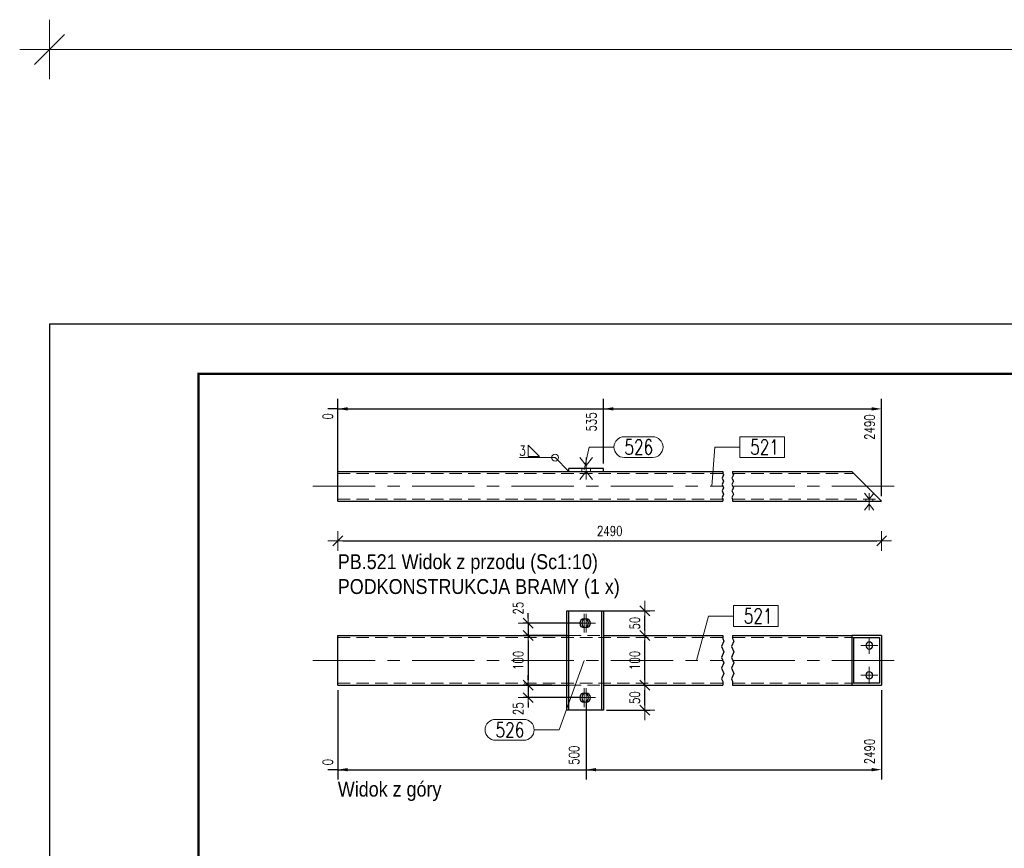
# Model space of a CAD drawing. Header units: millimetres. Extents: x -870 to -358, y 12812 to 13184.
# Tile 15 of 33: x -870 to -672, y 13003 to 13170. Entities that reach past the tile are written whole.
import ezdxf

# ---------------------------------------------------------------- set-up
doc = ezdxf.new("R2010")
doc.units = ezdxf.units.MM
doc.header["$LTSCALE"] = 10
doc.linetypes.add('HIDDEN', pattern=[0.375, 0.25, -0.125])
doc.linetypes.add('MITTE', pattern=[2, 1.25, -0.25, 0.25, -0.25])
doc.layers.get('Defpoints').update_dxf_attribs({"color": 1})
doc.layers.add('_FORMATKA', color=8, linetype='Continuous', plot=False)
for name, color, linetype, lineweight in [('_RAMKA', 7, 'Continuous', 35), ('PS_Bolt', 4, 'Continuous', 13), ('PS_DIM', 4, 'Continuous', 13), ('PS_Hidden', 2, 'HIDDEN', 9), ('PS_Mid', 5, 'MITTE', 15), ('PS_Plate', 35, 'Continuous', 30), ('PS_Pos', 1, 'Continuous', 15), ('PS_Shape', 161, 'Continuous', 30), ('PS_SOLID', 7, 'Continuous', 30), ('PS_TEXT', 3, 'Continuous', 18), ('PS_Weld', 1, 'Continuous', 9)]:
    doc.layers.add(name, color=color, linetype=linetype, lineweight=lineweight)
doc.styles.add('gil', font='txt', dxfattribs={"width": 0.9})
doc.styles.add('simplex', font='simplex.shx', dxfattribs={"width": 0.75})
doc.dimstyles.new('1_10_GŁ_DS1-LS10', dxfattribs={"dimtxt": 2, "dimasz": 2, "dimexe": 2, "dimexo": 1, "dimgap": 1, "dimtad": 1, "dimjust": 4, "dimdec": 0, "dimlfac": 10, "dimtxsty": 'simplex', "dimblk1": 'NONE', "dimsah": 1, "dimcen": 2, "dimclrd": 256, "dimclre": 256, "dimclrt": 3, "dimadec": 1, "dimazin": 0, "dimtfac": 1, "dimtdec": 0, "dimtmove": 2, "dimatfit": 3, "dimfxl": 1, "dimarcsym": 0})
doc.dimstyles.new('1_10_PRZ', dxfattribs={"dimtxt": 2, "dimasz": 1, "dimexe": 2, "dimexo": 5, "dimgap": 1, "dimtad": 1, "dimdec": 0, "dimlfac": 10, "dimtxsty": 'simplex', "dimblk": 'dimznak', "dimcen": 2, "dimse1": 1, "dimse2": 1, "dimclrt": 3, "dimadec": 1, "dimazin": 0, "dimtfac": 1, "dimtdec": 0, "dimtix": 1, "dimtmove": 2, "dimatfit": 3, "dimldrblk": 'dim-grot', "dimfxl": 1, "dimarcsym": 0})
doc.dimstyles.new('1_10_SC', dxfattribs={"dimtxt": 2, "dimasz": 1, "dimexe": 1, "dimexo": 1, "dimgap": 1, "dimtad": 1, "dimdec": 0, "dimlfac": 10, "dimtxsty": 'simplex', "dimblk": 'dimznak', "dimcen": 2, "dimclrd": 256, "dimclre": 256, "dimclrt": 3, "dimadec": 1, "dimazin": 0, "dimtfac": 1, "dimtdec": 0, "dimtix": 1, "dimtmove": 2, "dimatfit": 3, "dimldrblk": 'dim-grot', "dimfxl": 1, "dimarcsym": 0})

# ---------------------------------------------------------------- blocks, each defined once
blk = doc.blocks.new('*D19')
at = {"layer": 'Defpoints', "color": 0, "transparency": 16777216}
for p in [(-805.97, 13091.57), (-805.97, 13072.97), (-805.97, 13072.97)]:
    blk.add_point(p, dxfattribs=at)
at = {"layer": 'PS_DIM', "lineweight": -2, "transparency": 16777216}
for p, q in [((-805.97, 13073.97), (-805.97, 13093.57)), ((-805.97, 13073.97), (-805.97, 13093.57)), ((-805.97, 13091.57), (-807.97, 13091.57)), ((-805.97, 13091.57), (-805.97, 13091.57)), ((-803.97, 13091.57), (-801.97, 13091.57))]:
    blk.add_line(p, q, dxfattribs=at)
at = {"layer": 'PS_DIM', "transparency": 16777216}
blk.add_solid([(-803.97, 13091.9), (-803.97, 13091.23), (-805.97, 13091.57)], dxfattribs=at)
at = {"layer": 'PS_DIM', "color": 3, "transparency": 16777216, "insert": (-807.99, 13090.05), "char_height": 2, "attachment_point": 5, "rotation": 90, "style": 'simplex'}
blk.add_mtext('0', dxfattribs=at)
blk = doc.blocks.new('_None')
blk = doc.blocks.new('*D20')
at = {"layer": 'Defpoints', "color": 0, "transparency": 16777216}
for p in [(-752.47, 13091.57), (-752.47, 13079.57), (-805.97, 13072.97)]:
    blk.add_point(p, dxfattribs=at)
at = {"layer": 'PS_DIM', "lineweight": -2, "transparency": 16777216}
for p, q in [((-805.97, 13073.97), (-805.97, 13093.57)), ((-752.47, 13080.57), (-752.47, 13093.57)), ((-805.97, 13091.57), (-807.97, 13091.57)), ((-805.97, 13091.57), (-752.47, 13091.57)), ((-750.47, 13091.57), (-748.47, 13091.57))]:
    blk.add_line(p, q, dxfattribs=at)
at = {"layer": 'PS_DIM', "transparency": 16777216}
blk.add_solid([(-750.47, 13091.9), (-750.47, 13091.23), (-752.47, 13091.57)], dxfattribs=at)
at = {"layer": 'PS_DIM', "color": 3, "transparency": 16777216, "insert": (-754.89, 13088.94), "char_height": 2, "attachment_point": 5, "rotation": 90, "style": 'simplex'}
blk.add_mtext('535', dxfattribs=at)
blk = doc.blocks.new('*D21')
at = {"layer": 'Defpoints', "color": 0, "transparency": 16777216}
for p in [(-696.47, 13091.57), (-805.97, 13072.97), (-696.47, 13072.97)]:
    blk.add_point(p, dxfattribs=at)
at = {"layer": 'PS_DIM', "lineweight": -2, "transparency": 16777216}
for p, q in [((-805.97, 13073.97), (-805.97, 13093.57)), ((-696.47, 13073.97), (-696.47, 13093.57)), ((-805.97, 13091.57), (-698.47, 13091.57))]:
    blk.add_line(p, q, dxfattribs=at)
at = {"layer": 'PS_DIM', "transparency": 16777216}
blk.add_solid([(-698.47, 13091.9), (-698.47, 13091.23), (-696.47, 13091.57)], dxfattribs=at)
at = {"layer": 'PS_DIM', "color": 3, "transparency": 16777216, "insert": (-698.89, 13087.9), "char_height": 2, "attachment_point": 5, "rotation": 90, "style": 'simplex'}
blk.add_mtext('2490', dxfattribs=at)
blk = doc.blocks.new('dimznak')
at = {"color": 0}
for points in [[(0, 2), (0, -2)], [(-2, 0), (2, 0)]]:
    blk.add_lwpolyline(points, dxfattribs=at)
at = {"color": 2}
blk.add_lwpolyline([(1, 1), (-1, -1)], dxfattribs=at)
blk = doc.blocks.new('*D22')
at = {"layer": 'Defpoints', "color": 0, "transparency": 16777216}
for p in [(-805.97, 13072.97), (-696.47, 13072.97), (-696.47, 13064.97)]:
    blk.add_point(p, dxfattribs=at)
at = {"layer": 'PS_DIM', "color": 0, "lineweight": -2, "transparency": 16777216}
blk.add_line((-804.97, 13064.97), (-697.47, 13064.97), dxfattribs=at)
at = {"layer": 'PS_DIM', "color": 0, "lineweight": -2, "transparency": 16777216, "rotation": 180}
blk.add_blockref('dimznak', (-805.97, 13064.97), dxfattribs=at)
at = {"layer": 'PS_DIM', "color": 0, "lineweight": -2, "transparency": 16777216}
blk.add_blockref('dimznak', (-696.47, 13064.97), dxfattribs=at)
at = {"layer": 'PS_DIM', "color": 3, "transparency": 16777216, "insert": (-751.22, 13066.97), "char_height": 2, "attachment_point": 5, "style": 'simplex'}
blk.add_mtext('2490', dxfattribs=at)
blk = doc.blocks.new('dim-grot')
blk.add_hatch(color=256).paths.add_polyline_path([(0, 0), (-2, 0.5), (-2, -0.5)])
blk.add_lwpolyline([(0, 0), (-2, 0.5), (-2, -0.5), (0, 0)])
blk = doc.blocks.new('*D23')
at = {"layer": 'Defpoints', "color": 0, "transparency": 16777216}
for p in [(-805.97, 13035.91), (-805.97, 13035.91), (-805.97, 13018.91)]:
    blk.add_point(p, dxfattribs=at)
at = {"layer": 'PS_DIM', "lineweight": -2, "transparency": 16777216}
for p, q in [((-805.97, 13034.91), (-805.97, 13016.91)), ((-805.97, 13034.91), (-805.97, 13016.91)), ((-805.97, 13018.91), (-807.97, 13018.91)), ((-805.97, 13018.91), (-805.97, 13018.91)), ((-803.97, 13018.91), (-801.97, 13018.91))]:
    blk.add_line(p, q, dxfattribs=at)
at = {"layer": 'PS_DIM', "transparency": 16777216}
blk.add_solid([(-803.97, 13019.24), (-803.97, 13018.57), (-805.97, 13018.91)], dxfattribs=at)
at = {"layer": 'PS_DIM', "color": 3, "transparency": 16777216, "insert": (-807.99, 13020.43), "char_height": 2, "attachment_point": 5, "rotation": 90, "style": 'simplex'}
blk.add_mtext('0', dxfattribs=at)
blk = doc.blocks.new('*D24')
at = {"layer": 'Defpoints', "color": 0, "transparency": 16777216}
for p in [(-805.97, 13035.91), (-755.97, 13033.41), (-755.97, 13018.91)]:
    blk.add_point(p, dxfattribs=at)
at = {"layer": 'PS_DIM', "lineweight": -2, "transparency": 16777216}
for p, q in [((-805.97, 13034.91), (-805.97, 13016.91)), ((-755.97, 13032.41), (-755.97, 13016.91)), ((-805.97, 13018.91), (-807.97, 13018.91)), ((-805.97, 13018.91), (-755.97, 13018.91)), ((-753.97, 13018.91), (-751.97, 13018.91))]:
    blk.add_line(p, q, dxfattribs=at)
at = {"layer": 'PS_DIM', "transparency": 16777216}
blk.add_solid([(-753.97, 13019.24), (-753.97, 13018.57), (-755.97, 13018.91)], dxfattribs=at)
at = {"layer": 'PS_DIM', "color": 3, "transparency": 16777216, "insert": (-758.39, 13021.82), "char_height": 2, "attachment_point": 5, "rotation": 90, "style": 'simplex'}
blk.add_mtext('500', dxfattribs=at)
blk = doc.blocks.new('*D25')
at = {"layer": 'Defpoints', "color": 0, "transparency": 16777216}
for p in [(-805.97, 13035.91), (-696.47, 13035.91), (-696.47, 13018.91)]:
    blk.add_point(p, dxfattribs=at)
at = {"layer": 'PS_DIM', "lineweight": -2, "transparency": 16777216}
for p, q in [((-805.97, 13034.91), (-805.97, 13016.91)), ((-696.47, 13034.91), (-696.47, 13016.91)), ((-805.97, 13018.91), (-698.47, 13018.91))]:
    blk.add_line(p, q, dxfattribs=at)
at = {"layer": 'PS_DIM', "transparency": 16777216}
blk.add_solid([(-698.47, 13019.24), (-698.47, 13018.57), (-696.47, 13018.91)], dxfattribs=at)
at = {"layer": 'PS_DIM', "color": 3, "transparency": 16777216, "insert": (-698.89, 13022.57), "char_height": 2, "attachment_point": 5, "rotation": 90, "style": 'simplex'}
blk.add_mtext('2490', dxfattribs=at)
blk = doc.blocks.new('*D26')
at = {"layer": 'Defpoints', "color": 0, "transparency": 16777216}
for p in [(-756.37, 13048.41), (-767.63, 13045.91), (-758.72, 13045.91)]:
    blk.add_point(p, dxfattribs=at)
at = {"layer": 'PS_DIM', "lineweight": -2, "transparency": 16777216}
for p, q in [((-767.63, 13049.41), (-767.63, 13050.41)), ((-757.37, 13048.41), (-768.63, 13048.41)), ((-767.63, 13048.41), (-767.63, 13045.91)), ((-759.72, 13045.91), (-768.63, 13045.91)), ((-767.63, 13044.91), (-767.63, 13043.91))]:
    blk.add_line(p, q, dxfattribs=at)
for p, rotation in [((-767.63, 13048.41), 270), ((-767.63, 13045.91), 90)]:
    blk.add_blockref('dimznak', p, dxfattribs=dict(at, rotation=rotation))
at = {"layer": 'PS_DIM', "color": 3, "transparency": 16777216, "insert": (-769.63, 13051.43), "char_height": 2, "attachment_point": 5, "rotation": 90, "style": 'simplex'}
blk.add_mtext('25', dxfattribs=at)
blk = doc.blocks.new('*D27')
at = {"layer": 'Defpoints', "color": 0, "transparency": 16777216}
for p in [(-758.72, 13045.91), (-767.63, 13035.91), (-761.91, 13035.91)]:
    blk.add_point(p, dxfattribs=at)
at = {"layer": 'PS_DIM', "lineweight": -2, "transparency": 16777216}
for p, q in [((-759.72, 13045.91), (-768.63, 13045.91)), ((-767.63, 13044.91), (-767.63, 13036.91)), ((-762.91, 13035.91), (-768.63, 13035.91))]:
    blk.add_line(p, q, dxfattribs=at)
for p, rotation in [((-767.63, 13045.91), 90), ((-767.63, 13035.91), 270)]:
    blk.add_blockref('dimznak', p, dxfattribs=dict(at, rotation=rotation))
at = {"layer": 'PS_DIM', "color": 3, "transparency": 16777216, "insert": (-769.63, 13040.91), "char_height": 2, "attachment_point": 5, "rotation": 90, "style": 'simplex'}
blk.add_mtext('100', dxfattribs=at)
blk = doc.blocks.new('*D28')
at = {"layer": 'Defpoints', "color": 0, "transparency": 16777216}
for p in [(-761.91, 13035.91), (-767.63, 13033.41), (-756.37, 13033.41)]:
    blk.add_point(p, dxfattribs=at)
at = {"layer": 'PS_DIM', "lineweight": -2, "transparency": 16777216}
for p, q in [((-767.63, 13036.91), (-767.63, 13037.91)), ((-762.91, 13035.91), (-768.63, 13035.91)), ((-767.63, 13035.91), (-767.63, 13033.41)), ((-757.37, 13033.41), (-768.63, 13033.41)), ((-767.63, 13032.41), (-767.63, 13031.41))]:
    blk.add_line(p, q, dxfattribs=at)
for p, rotation in [((-767.63, 13035.91), 270), ((-767.63, 13033.41), 90)]:
    blk.add_blockref('dimznak', p, dxfattribs=dict(at, rotation=rotation))
at = {"layer": 'PS_DIM', "color": 3, "transparency": 16777216, "insert": (-769.63, 13031.18), "char_height": 2, "attachment_point": 5, "rotation": 90, "style": 'simplex'}
blk.add_mtext('25', dxfattribs=at)
blk = doc.blocks.new('*D29')
at = {"layer": 'Defpoints', "color": 0, "transparency": 16777216}
for p in [(-752.87, 13035.91), (-744.17, 13035.91), (-752.87, 13030.91)]:
    blk.add_point(p, dxfattribs=at)
at = {"layer": 'PS_DIM', "lineweight": -2, "transparency": 16777216}
for p, q in [((-751.87, 13035.91), (-743.17, 13035.91)), ((-744.17, 13031.91), (-744.17, 13034.91)), ((-751.87, 13030.91), (-743.17, 13030.91))]:
    blk.add_line(p, q, dxfattribs=at)
for p, rotation in [((-744.17, 13035.91), 90), ((-744.17, 13030.91), 270)]:
    blk.add_blockref('dimznak', p, dxfattribs=dict(at, rotation=rotation))
at = {"layer": 'PS_DIM', "color": 3, "transparency": 16777216, "insert": (-746.17, 13033.41), "char_height": 2, "attachment_point": 5, "rotation": 90, "style": 'simplex'}
blk.add_mtext('50', dxfattribs=at)
blk = doc.blocks.new('*D30')
at = {"layer": 'Defpoints', "color": 0, "transparency": 16777216}
for p in [(-744.17, 13045.91), (-744.17, 13045.91), (-752.87, 13035.91)]:
    blk.add_point(p, dxfattribs=at)
at = {"layer": 'PS_DIM', "lineweight": -2, "transparency": 16777216}
for p, q in [((-744.17, 13036.91), (-744.17, 13044.91)), ((-751.87, 13035.91), (-743.17, 13035.91))]:
    blk.add_line(p, q, dxfattribs=at)
for p, rotation in [((-744.17, 13045.91), 90), ((-744.17, 13035.91), 270)]:
    blk.add_blockref('dimznak', p, dxfattribs=dict(at, rotation=rotation))
at = {"layer": 'PS_DIM', "color": 3, "transparency": 16777216, "insert": (-746.17, 13040.91), "char_height": 2, "attachment_point": 5, "rotation": 90, "style": 'simplex'}
blk.add_mtext('100', dxfattribs=at)
blk = doc.blocks.new('*D31')
at = {"layer": 'Defpoints', "color": 0, "transparency": 16777216}
for p in [(-753.52, 13050.91), (-744.17, 13050.91), (-744.17, 13045.91)]:
    blk.add_point(p, dxfattribs=at)
at = {"layer": 'PS_DIM', "lineweight": -2, "transparency": 16777216}
for p, q in [((-752.52, 13050.91), (-743.17, 13050.91)), ((-744.17, 13046.91), (-744.17, 13049.91))]:
    blk.add_line(p, q, dxfattribs=at)
for p, rotation in [((-744.17, 13050.91), 90), ((-744.17, 13045.91), 270)]:
    blk.add_blockref('dimznak', p, dxfattribs=dict(at, rotation=rotation))
at = {"layer": 'PS_DIM', "color": 3, "transparency": 16777216, "insert": (-746.17, 13048.41), "char_height": 2, "attachment_point": 5, "rotation": 90, "style": 'simplex'}
blk.add_mtext('50', dxfattribs=at)
blk = doc.blocks.new('*D133')
at = {"color": 252, "lineweight": -2, "transparency": 16777216}
blk.add_line((-497, 352.33), (-3, 352.33), dxfattribs=at)
at = {"layer": 'Defpoints', "color": 0, "transparency": 16777216}
for p in [(0, 352.33), (-500, 297), (0, 297)]:
    blk.add_point(p, dxfattribs=at)
at = {"color": 252, "lineweight": -2, "transparency": 16777216, "xscale": 3, "yscale": 3, "zscale": 3, "rotation": 180}
blk.add_blockref('dimznak', (-500, 352.33), dxfattribs=at)
at = {"color": 252, "lineweight": -2, "transparency": 16777216, "xscale": 3, "yscale": 3, "zscale": 3}
blk.add_blockref('dimznak', (0, 352.33), dxfattribs=at)
at = {"color": 252, "transparency": 16777216, "insert": (-250, 362.83), "char_height": 15, "attachment_point": 5, "style": 'simplex'}
blk.add_mtext('500', dxfattribs=at)
blk = doc.blocks.new('*X141')
at = {"color": 1}
for p, q in [((-716.02, 13085.97), (-725.04, 13085.97)), ((-725.04, 13085.97), (-725.04, 13081.77)), ((-716.02, 13081.77), (-716.02, 13085.97)), ((-730.69, 13075.97), (-730.04, 13083.87)), ((-730.04, 13083.87), (-725.04, 13083.87)), ((-725.04, 13081.77), (-716.02, 13081.77))]:
    blk.add_line(p, q, dxfattribs=at)
at = {"color": 30, "style": 'simplex', "width": 0.75}
blk.add_text('521', height=3, dxfattribs=at).set_placement((-722.94, 13082.37))
blk = doc.blocks.new('*X142')
at = {"color": 1}
for p, q in [((-748.27, 13085.97), (-742.59, 13085.97)), ((-756.37, 13079.27), (-755.37, 13083.87)), ((-755.37, 13083.87), (-750.37, 13083.87)), ((-748.27, 13081.77), (-742.59, 13081.77))]:
    blk.add_line(p, q, dxfattribs=at)
for centre, start, end in [((-748.27, 13083.87), 90, 270), ((-742.59, 13083.87), 270, 90)]:
    blk.add_arc(centre, 2.1, start, end, dxfattribs=at)
at = {"color": 30, "style": 'simplex', "width": 0.75}
blk.add_text('526', height=3, dxfattribs=at).set_placement((-748.27, 13082.37))
blk = doc.blocks.new('*X143')
at = {"color": 3, "style": 'gil', "width": 0.9}
for s, p in [('PB.521 Widok z przodu (Sc1:10)', (-805.97, 13059.29)), ('PODKONSTRUKCJA BRAMY (1 x)', (-805.97, 13054.29))]:
    blk.add_text(s, height=3, dxfattribs=at).set_placement(p)
blk = doc.blocks.new('*X144')
at = {"color": 4, "linetype": 'Continuous'}
blk.add_line((-756.37, 13048.41), (-756.37, 13048.41), dxfattribs=at)
blk.add_line((-756.37, 13048.41), (-756.37, 13048.41), dxfattribs=at)
blk.add_line((-756.37, 13048.41), (-756.37, 13048.41), dxfattribs=at)
blk.add_line((-756.37, 13048.41), (-756.37, 13048.41), dxfattribs=at)
blk.add_line((-756.37, 13048.41), (-756.37, 13048.41), dxfattribs=at)
blk = doc.blocks.new('*X145')
at = {"layer": 'PS_Mid', "color": 5, "linetype": 'MITTE'}
for p, q in [((-756.37, 13050.31), (-756.37, 13046.51)), ((-754.47, 13048.41), (-758.27, 13048.41)), ((-756.37, 13035.31), (-756.37, 13031.51)), ((-754.47, 13033.41), (-758.27, 13033.41))]:
    blk.add_line(p, q, dxfattribs=at)
at = {"layer": 'PS_SOLID', "color": 7, "linetype": 'Continuous'}
for p, q in [((-759.87, 13050.91), (-752.87, 13050.91)), ((-759.87, 13030.91), (-759.87, 13050.91)), ((-752.87, 13050.91), (-752.87, 13030.91)), ((-752.87, 13030.91), (-759.87, 13030.91))]:
    blk.add_line(p, q, dxfattribs=at)
at = {"layer": 'PS_SOLID', "color": 7, "extrusion": (0, 0, -1)}
for centre in [(756.37, 13048.41), (756.37, 13033.41)]:
    blk.add_circle(centre, 0.9, dxfattribs=at)
blk = doc.blocks.new('*X146')
at = {"color": 4, "linetype": 'Continuous'}
blk.add_line((-756.37, 13033.41), (-756.37, 13033.41), dxfattribs=at)
blk.add_line((-756.37, 13033.41), (-756.37, 13033.41), dxfattribs=at)
blk.add_line((-756.37, 13033.41), (-756.37, 13033.41), dxfattribs=at)
blk.add_line((-756.37, 13033.41), (-756.37, 13033.41), dxfattribs=at)
blk.add_line((-756.37, 13033.41), (-756.37, 13033.41), dxfattribs=at)
blk = doc.blocks.new('*X147')
at = {"color": 4, "linetype": 'Continuous'}
blk.add_line((-699.37, 13043.91), (-699.37, 13043.91), dxfattribs=at)
blk.add_line((-699.37, 13043.91), (-699.37, 13043.91), dxfattribs=at)
blk.add_line((-699.37, 13043.91), (-699.37, 13043.91), dxfattribs=at)
blk.add_line((-699.37, 13043.91), (-699.37, 13043.91), dxfattribs=at)
blk.add_line((-699.37, 13043.91), (-699.37, 13043.91), dxfattribs=at)
blk = doc.blocks.new('*X148')
at = {"color": 4, "linetype": 'Continuous'}
blk.add_line((-699.37, 13037.91), (-699.37, 13037.91), dxfattribs=at)
blk.add_line((-699.37, 13037.91), (-699.37, 13037.91), dxfattribs=at)
blk.add_line((-699.37, 13037.91), (-699.37, 13037.91), dxfattribs=at)
blk.add_line((-699.37, 13037.91), (-699.37, 13037.91), dxfattribs=at)
blk.add_line((-699.37, 13037.91), (-699.37, 13037.91), dxfattribs=at)
blk = doc.blocks.new('*X149')
at = {"color": 1}
for p, q in [((-756.37, 13040.91), (-761.43, 13026.94)), ((-774.21, 13029.04), (-768.53, 13029.04)), ((-766.43, 13026.94), (-761.43, 13026.94)), ((-774.21, 13024.84), (-768.53, 13024.84))]:
    blk.add_line(p, q, dxfattribs=at)
for centre, start, end in [((-774.21, 13026.94), 90, 270), ((-768.53, 13026.94), 270, 90)]:
    blk.add_arc(centre, 2.1, start, end, dxfattribs=at)
at = {"color": 30, "style": 'simplex', "width": 0.75}
blk.add_text('526', height=3, dxfattribs=at).set_placement((-774.21, 13025.44))
blk = doc.blocks.new('*X150')
at = {"color": 1}
for p, q in [((-717.31, 13051.95), (-726.33, 13051.95)), ((-726.33, 13051.95), (-726.33, 13047.75)), ((-717.31, 13047.75), (-717.31, 13051.95)), ((-733.78, 13040.91), (-731.33, 13049.85)), ((-731.33, 13049.85), (-726.33, 13049.85)), ((-726.33, 13047.75), (-717.31, 13047.75))]:
    blk.add_line(p, q, dxfattribs=at)
at = {"color": 30, "style": 'simplex', "width": 0.75}
blk.add_text('521', height=3, dxfattribs=at).set_placement((-724.23, 13048.35))
blk = doc.blocks.new('*X151')
at = {"color": 3, "style": 'gil', "width": 0.9}
blk.add_text('Widok z góry', height=3, dxfattribs=at).set_placement((-805.97, 13013.49))
blk = doc.blocks.new('*X229')
at = {"color": 3}
for p, q in [((-765.36, 13081.98), (-767.66, 13084.28)), ((-767.66, 13084.28), (-767.66, 13081.98)), ((-767.66, 13081.98), (-765.36, 13081.98))]:
    blk.add_line(p, q, dxfattribs=at)
at = {"color": 9}
for p in [(-769.42, 13081.75), (-759.47, 13078.97)]:
    blk.add_line(p, (-762.21, 13081.75), dxfattribs=at)
blk.add_circle((-762.21, 13081.75), 0.69, dxfattribs=at)
at = {"color": 2, "style": 'simplex', "width": 0.75}
blk.add_text('3', height=2, dxfattribs=at).set_placement((-769.42, 13082.15))
blk = doc.blocks.new('*X232')
at = {"color": 4, "linetype": 'Continuous'}
for p, q in [((-757.25, 13081.77), (-755.97, 13080.17)), ((-755.97, 13080.17), (-754.69, 13081.77)), ((-755.97, 13081.77), (-755.97, 13077.37)), ((-757.25, 13077.37), (-755.97, 13078.97)), ((-755.97, 13078.97), (-754.69, 13077.37))]:
    blk.add_line(p, q, dxfattribs=at)
blk = doc.blocks.new('*X233')
at = {"color": 4, "linetype": 'Continuous'}
for p, q in [((-757.25, 13081.77), (-755.97, 13080.17)), ((-755.97, 13080.17), (-754.69, 13081.77)), ((-755.97, 13081.77), (-755.97, 13077.37)), ((-757.25, 13077.37), (-755.97, 13078.97)), ((-755.97, 13078.97), (-754.69, 13077.37))]:
    blk.add_line(p, q, dxfattribs=at)
blk = doc.blocks.new('*X234')
at = {"color": 4, "linetype": 'Continuous'}
for p, q in [((-699.93, 13074.57), (-698.97, 13073.37)), ((-698.97, 13073.37), (-698.01, 13074.57)), ((-698.97, 13074.57), (-698.97, 13071.17)), ((-699.93, 13071.17), (-698.97, 13072.37)), ((-698.97, 13072.37), (-698.01, 13071.17))]:
    blk.add_line(p, q, dxfattribs=at)
blk = doc.blocks.new('*X235')
at = {"color": 1}
for p, q in [((-728.47, 13078.97), (-728.47, 13078.61)), ((-728.47, 13078.61), (-728.33, 13078.29)), ((-726.47, 13078.97), (-726.47, 13078.61)), ((-726.47, 13078.61), (-726.33, 13078.29)), ((-728.33, 13078.29), (-728.61, 13077.64)), ((-728.61, 13077.64), (-728.33, 13076.99)), ((-728.33, 13076.99), (-728.61, 13076.34)), ((-726.33, 13078.29), (-726.61, 13077.64)), ((-726.61, 13077.64), (-726.33, 13076.99)), ((-726.33, 13076.99), (-726.61, 13076.34)), ((-728.61, 13076.34), (-728.33, 13075.69)), ((-728.33, 13075.69), (-728.61, 13075.04)), ((-728.61, 13075.04), (-728.33, 13074.39)), ((-726.61, 13076.34), (-726.33, 13075.69)), ((-726.33, 13075.69), (-726.61, 13075.04)), ((-726.61, 13075.04), (-726.33, 13074.39)), ((-728.33, 13074.39), (-728.61, 13073.74)), ((-728.61, 13073.74), (-728.47, 13073.41)), ((-728.47, 13073.41), (-728.47, 13072.97)), ((-726.33, 13074.39), (-726.61, 13073.74)), ((-726.61, 13073.74), (-726.47, 13073.41)), ((-726.47, 13073.41), (-726.47, 13072.97))]:
    blk.add_line(p, q, dxfattribs=at)
at = {"layer": 'PS_Hidden', "color": 2, "linetype": 'HIDDEN'}
for p, q in [((-805.97, 13078.57), (-728.47, 13078.57)), ((-756.87, 13079.57), (-756.87, 13078.97)), ((-755.07, 13079.57), (-755.07, 13078.97)), ((-726.47, 13078.57), (-702.07, 13078.57)), ((-805.97, 13073.37), (-728.47, 13073.37)), ((-726.47, 13073.37), (-696.87, 13073.37)), ((-699.67, 13072.97), (-699.67, 13073.37)), ((-698.27, 13072.97), (-698.27, 13073.37))]:
    blk.add_line(p, q, dxfattribs=at)
at = {"layer": 'PS_Mid', "color": 5, "linetype": 'MITTE'}
for p, q in [((-755.97, 13077.97), (-755.97, 13080.57)), ((-755.97, 13077.97), (-755.97, 13080.57)), ((-810.97, 13075.97), (-728.47, 13075.97)), ((-726.47, 13075.97), (-691.47, 13075.97)), ((-698.97, 13074.37), (-698.97, 13071.97)), ((-698.97, 13074.37), (-698.97, 13071.97))]:
    blk.add_line(p, q, dxfattribs=at)
at = {"layer": 'PS_SOLID', "color": 7, "linetype": 'Continuous'}
for p, q in [((-805.97, 13072.97), (-805.97, 13078.97)), ((-805.97, 13078.97), (-759.47, 13078.97)), ((-759.47, 13078.97), (-759.47, 13079.57)), ((-752.47, 13079.57), (-759.47, 13079.57)), ((-759.47, 13078.97), (-752.47, 13078.97)), ((-752.47, 13078.97), (-752.47, 13079.57)), ((-752.47, 13078.97), (-728.47, 13078.97)), ((-726.47, 13078.97), (-702.47, 13078.97)), ((-702.47, 13078.97), (-696.47, 13072.97)), ((-805.97, 13072.97), (-728.47, 13072.97)), ((-726.47, 13072.97), (-696.47, 13072.97))]:
    blk.add_line(p, q, dxfattribs=at)
blk = doc.blocks.new('*X236')
at = {"color": 4, "linetype": 'Continuous'}
for p, q in [((-699.93, 13074.57), (-698.97, 13073.37)), ((-698.97, 13073.37), (-698.01, 13074.57)), ((-698.97, 13074.57), (-698.97, 13071.17)), ((-699.93, 13071.17), (-698.97, 13072.37)), ((-698.97, 13072.37), (-698.01, 13071.17))]:
    blk.add_line(p, q, dxfattribs=at)
blk = doc.blocks.new('*X238')
at = {"color": 4, "linetype": 'Continuous'}
blk.add_line((-755.97, 13048.41), (-755.97, 13048.41), dxfattribs=at)
blk.add_line((-755.97, 13048.41), (-755.97, 13048.41), dxfattribs=at)
blk.add_line((-755.97, 13048.41), (-755.97, 13048.41), dxfattribs=at)
blk.add_line((-755.97, 13048.41), (-755.97, 13048.41), dxfattribs=at)
blk.add_line((-755.97, 13048.41), (-755.97, 13048.41), dxfattribs=at)
blk = doc.blocks.new('*X239')
at = {"color": 4, "linetype": 'Continuous'}
blk.add_line((-755.97, 13033.41), (-755.97, 13033.41), dxfattribs=at)
blk.add_line((-755.97, 13033.41), (-755.97, 13033.41), dxfattribs=at)
blk.add_line((-755.97, 13033.41), (-755.97, 13033.41), dxfattribs=at)
blk.add_line((-755.97, 13033.41), (-755.97, 13033.41), dxfattribs=at)
blk.add_line((-755.97, 13033.41), (-755.97, 13033.41), dxfattribs=at)
blk = doc.blocks.new('*X240')
at = {"color": 4, "linetype": 'Continuous'}
blk.add_line((-698.97, 13037.91), (-698.97, 13037.91), dxfattribs=at)
blk.add_line((-698.97, 13037.91), (-698.97, 13037.91), dxfattribs=at)
blk.add_line((-698.97, 13037.91), (-698.97, 13037.91), dxfattribs=at)
blk.add_line((-698.97, 13037.91), (-698.97, 13037.91), dxfattribs=at)
blk.add_line((-698.97, 13037.91), (-698.97, 13037.91), dxfattribs=at)
blk = doc.blocks.new('*X241')
at = {"color": 1}
for p, q in [((-728.47, 13045.91), (-728.47, 13045.32)), ((-728.47, 13045.32), (-728.24, 13044.78)), ((-726.47, 13045.91), (-726.47, 13045.32)), ((-726.47, 13045.32), (-726.24, 13044.78)), ((-728.24, 13044.78), (-728.7, 13043.69)), ((-728.7, 13043.69), (-728.24, 13042.61)), ((-726.24, 13044.78), (-726.7, 13043.69)), ((-726.7, 13043.69), (-726.24, 13042.61)), ((-728.24, 13042.61), (-728.7, 13041.52)), ((-728.7, 13041.52), (-728.24, 13040.44)), ((-726.24, 13042.61), (-726.7, 13041.52)), ((-726.7, 13041.52), (-726.24, 13040.44)), ((-728.24, 13040.44), (-728.7, 13039.36)), ((-728.7, 13039.36), (-728.24, 13038.27)), ((-726.24, 13040.44), (-726.7, 13039.36)), ((-726.7, 13039.36), (-726.24, 13038.27)), ((-728.24, 13038.27), (-728.7, 13037.19)), ((-728.7, 13037.19), (-728.47, 13036.65)), ((-726.24, 13038.27), (-726.7, 13037.19)), ((-726.7, 13037.19), (-726.47, 13036.65)), ((-728.47, 13036.65), (-728.47, 13035.91)), ((-726.47, 13036.65), (-726.47, 13035.91))]:
    blk.add_line(p, q, dxfattribs=at)
at = {"layer": 'PS_Hidden', "color": 2, "linetype": 'HIDDEN'}
for p, q in [((-805.97, 13045.51), (-728.47, 13045.51)), ((-759.47, 13045.91), (-752.47, 13045.91)), ((-726.47, 13045.51), (-702.07, 13045.51)), ((-805.97, 13036.31), (-728.47, 13036.31)), ((-759.47, 13035.91), (-752.47, 13035.91)), ((-726.47, 13036.31), (-702.07, 13036.31))]:
    blk.add_line(p, q, dxfattribs=at)
at = {"layer": 'PS_Mid', "color": 5, "linetype": 'MITTE'}
for p, q in [((-755.97, 13050.31), (-755.97, 13046.51)), ((-754.07, 13048.41), (-757.87, 13048.41)), ((-698.97, 13045.61), (-698.97, 13042.21)), ((-697.27, 13043.91), (-700.67, 13043.91)), ((-810.97, 13040.91), (-728.47, 13040.91)), ((-726.47, 13040.91), (-691.47, 13040.91)), ((-698.97, 13039.61), (-698.97, 13036.21)), ((-697.27, 13037.91), (-700.67, 13037.91)), ((-755.97, 13035.31), (-755.97, 13031.51)), ((-754.07, 13033.41), (-757.87, 13033.41))]:
    blk.add_line(p, q, dxfattribs=at)
at = {"layer": 'PS_SOLID', "color": 7, "linetype": 'Continuous'}
for p, q in [((-759.47, 13050.91), (-752.47, 13050.91)), ((-759.47, 13030.91), (-759.47, 13050.91)), ((-752.47, 13050.91), (-752.47, 13030.91)), ((-805.97, 13035.91), (-805.97, 13045.91)), ((-805.97, 13045.91), (-759.47, 13045.91)), ((-752.47, 13045.91), (-728.47, 13045.91)), ((-726.47, 13045.91), (-702.47, 13045.91)), ((-702.47, 13045.91), (-702.47, 13035.91)), ((-696.47, 13045.91), (-702.47, 13045.91)), ((-702.07, 13045.51), (-696.87, 13045.51)), ((-702.07, 13036.31), (-702.07, 13045.51)), ((-696.87, 13045.51), (-696.87, 13036.31)), ((-696.47, 13045.91), (-696.47, 13035.91)), ((-805.97, 13035.91), (-759.47, 13035.91)), ((-752.47, 13035.91), (-728.47, 13035.91)), ((-726.47, 13035.91), (-702.47, 13035.91)), ((-702.47, 13035.91), (-696.47, 13035.91)), ((-696.87, 13036.31), (-702.07, 13036.31)), ((-752.47, 13030.91), (-759.47, 13030.91))]:
    blk.add_line(p, q, dxfattribs=at)
at = {"layer": 'PS_SOLID', "color": 7, "extrusion": (0, 0, -1)}
for centre, radius in [((755.97, 13048.41), 0.9), ((698.97, 13043.91), 0.7), ((698.97, 13037.91), 0.7), ((755.97, 13033.41), 0.9)]:
    blk.add_circle(centre, radius, dxfattribs=at)
blk = doc.blocks.new('*X242')
at = {"color": 4, "linetype": 'Continuous'}
blk.add_line((-698.97, 13043.91), (-698.97, 13043.91), dxfattribs=at)
blk.add_line((-698.97, 13043.91), (-698.97, 13043.91), dxfattribs=at)
blk.add_line((-698.97, 13043.91), (-698.97, 13043.91), dxfattribs=at)
blk.add_line((-698.97, 13043.91), (-698.97, 13043.91), dxfattribs=at)
blk.add_line((-698.97, 13043.91), (-698.97, 13043.91), dxfattribs=at)
blk = doc.blocks.new('*X252')
at = {"color": 4, "linetype": 'Continuous'}
blk.add_line((-755.97, 13048.41), (-755.97, 13048.41), dxfattribs=at)
blk.add_line((-755.97, 13048.41), (-755.97, 13048.41), dxfattribs=at)
blk.add_line((-755.97, 13048.41), (-755.97, 13048.41), dxfattribs=at)
blk.add_line((-755.97, 13048.41), (-755.97, 13048.41), dxfattribs=at)
blk.add_line((-755.97, 13048.41), (-755.97, 13048.41), dxfattribs=at)
blk = doc.blocks.new('*U131')
at = {"layer": '_FORMATKA', "lineweight": -3}
blk.add_lwpolyline([(-500, 0), (0, 0), (0, 297), (-500, 297)], close=True, dxfattribs=at)
at = {"layer": '_RAMKA', "lineweight": -3, "const_width": 0.5}
blk.add_lwpolyline([(-470, 10), (-10, 10), (-10, 287), (-470, 287)], close=True, dxfattribs=at)
dim = blk.add_linear_dim(base=(0, 352.33), p1=(-500, 297), p2=(0, 297), dimstyle='1_10_PRZ', override={"dimscale": 3, "dimtxt": 5, "dimlfac": 1, "dimclrd": 252, "dimclrt": 252})
dim.commit()
dim.dimension.update_dxf_attribs({"geometry": '*D133', "text_midpoint": (-250, 362.83)})

msp = doc.modelspace()

# ---------------------------------------------------------------- block references
at = {"layer": 'PS_Bolt', "color": 4}
for name in ['*X232', '*X233', '*X234', '*X236', '*X144', '*X238', '*X252', '*X147', '*X242', '*X148', '*X240', '*X146', '*X239']:
    msp.add_blockref(name, (0, 0), dxfattribs=at)
at = {"layer": 'PS_DIM'}
msp.add_blockref('*U131', (-364.02, 12811.61), dxfattribs=at)
at = {"layer": 'PS_Plate'}
msp.add_blockref('*X145', (0, 0), dxfattribs=at)
at = {"layer": 'PS_Pos'}
for name in ['*X142', '*X141', '*X150', '*X149']:
    msp.add_blockref(name, (0, 0), dxfattribs=at)
at = {"layer": 'PS_Shape', "color": 20}
for name in ['*X235', '*X241']:
    msp.add_blockref(name, (0, 0), dxfattribs=at)
at = {"layer": 'PS_TEXT'}
for name in ['*X143', '*X151']:
    msp.add_blockref(name, (0, 0), dxfattribs=at)
at = {"layer": 'PS_Weld'}
msp.add_blockref('*X229', (0, 0), dxfattribs=at)

# ---------------------------------------------------------------- dimensions: what is measured, and where the dimension line sits
at = {"layer": 'PS_DIM'}
for base, p1, p2, picture, middle in [((-805.9699, 13091.5676), (-805.97, 13072.9676), (-805.9699, 13072.9676), '*D19', (-807.9899, 13090.0476)), ((-752.47, 13091.57), (-805.97, 13072.97), (-752.47, 13079.57), '*D20', (-754.89, 13088.94)), ((-805.9699, 13018.9058), (-805.97, 13035.9058), (-805.9699, 13035.9058), '*D23', (-807.9899, 13020.4258)), ((-755.97, 13018.91), (-805.97, 13035.91), (-755.97, 13033.41), '*D24', (-758.39, 13021.82))]:
    dim = msp.add_linear_dim(base=base, p1=p1, p2=p2, dimstyle='1_10_GŁ_DS1-LS10', dxfattribs=at)
    dim.commit()
    dim.dimension.update_dxf_attribs({"geometry": picture, "text_midpoint": middle, "dimtype": 128, "text_rotation": 90})
for base, p1, p2, picture, middle in [((-696.47, 13091.57), (-805.97, 13072.97), (-696.47, 13072.97), '*D21', (-698.89, 13087.9)), ((-696.47, 13018.91), (-805.97, 13035.91), (-696.47, 13035.91), '*D25', (-698.89, 13022.57))]:
    dim = msp.add_linear_dim(base=base, p1=p1, p2=p2, text='2490', dimstyle='1_10_GŁ_DS1-LS10', dxfattribs=at)
    dim.commit()
    dim.dimension.update_dxf_attribs({"geometry": picture, "text_midpoint": middle, "dimtype": 128, "text_rotation": 90})
dim = msp.add_linear_dim(base=(-696.47, 13064.97), p1=(-805.97, 13072.97), p2=(-696.47, 13072.97), text='2490', dimstyle='1_10_PRZ', dxfattribs=at)
dim.commit()
dim.dimension.update_dxf_attribs({"geometry": '*D22', "text_midpoint": (-751.22, 13066.97)})
for base, p1, p2, picture, middle in [((-767.63, 13045.91), (-756.37, 13048.41), (-758.72, 13045.91), '*D26', (-769.63, 13051.43)), ((-767.63, 13033.41), (-761.91, 13035.91), (-756.37, 13033.41), '*D28', (-769.63, 13031.18))]:
    dim = msp.add_linear_dim(base=base, p1=p1, p2=p2, angle=90, dimstyle='1_10_SC', dxfattribs=at)
    dim.commit()
    dim.dimension.update_dxf_attribs({"geometry": picture, "text_midpoint": middle, "dimtype": 128})
for base, p1, p2, picture, middle in [((-744.17, 13050.91), (-744.17, 13045.91), (-753.52, 13050.91), '*D31', (-746.17, 13048.41)), ((-767.63, 13035.91), (-758.72, 13045.91), (-761.91, 13035.91), '*D27', (-769.63, 13040.91)), ((-744.17, 13045.91), (-752.87, 13035.91), (-744.17, 13045.91), '*D30', (-746.17, 13040.91)), ((-744.17, 13035.91), (-752.87, 13030.91), (-752.87, 13035.91), '*D29', (-746.17, 13033.41))]:
    dim = msp.add_linear_dim(base=base, p1=p1, p2=p2, angle=90, dimstyle='1_10_SC', dxfattribs=at)
    dim.commit()
    dim.dimension.update_dxf_attribs({"geometry": picture, "text_midpoint": middle})

doc.saveas('drawing.dxf')
